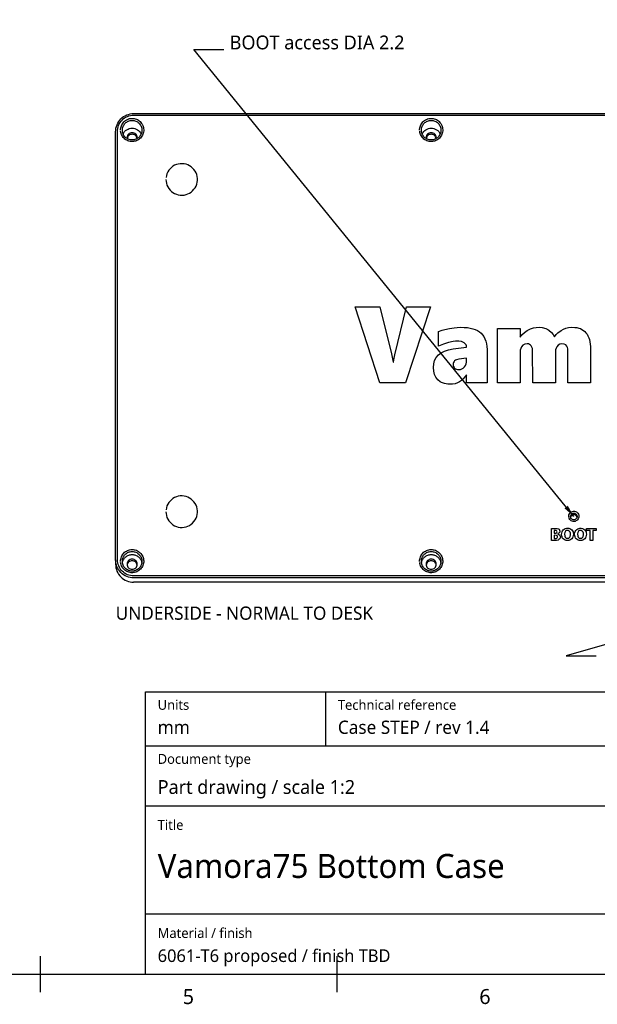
# Model space of a CAD drawing. Header units: millimetres. Extents: x 9 to 415, y 5 to 293.
# Tile 2 of 10: x 209 to 305, y 5 to 169. Entities that reach past the tile are written whole.
import ezdxf

# ---------------------------------------------------------------- set-up
doc = ezdxf.new("R2010")
doc.units = ezdxf.units.MM
for name, color, linetype in [('DIMENSIONS', 7, 'Continuous'), ('NOTES', 7, 'Continuous'), ('SHADED', 7, 'Continuous'), ('VISIBLE', 7, 'Continuous')]:
    doc.layers.add(name, color=color, linetype=linetype)
doc.styles.add('OpenSans', font='OpenSans-Regular.ttf')

msp = doc.modelspace()

# ---------------------------------------------------------------- linework, layer by layer
at = {"layer": 'DIMENSIONS'}
for points in [[(301.28125, 86.21848), (238, 164), (243, 164)], [(383.78125, 87), (300, 63), (305, 63)]]:
    msp.add_lwpolyline(points, dxfattribs=at)
at = {"layer": 'SHADED', "true_color": 0x000000}
msp.add_solid([(301.28125, 86.21848), (299.74756, 87.549), (300.29056, 87.99077)], dxfattribs=at)
at = {"layer": 'VISIBLE'}
for points in [[(15, 10), (410, 10), (410, 287), (15, 287), (15, 10)], [(225, 150.2881), (225.01463, 150.58562), (225.05831, 150.87995), (225.13053, 151.16823), (225.23051, 151.4477), (225.35719, 151.71567), (225.50929, 151.9696), (225.68528, 152.2071), (225.88341, 152.42593), (226.10173, 152.62405), (226.33814, 152.79962), (226.59034, 152.951), (226.85592, 153.0768), (227.13233, 153.17587), (227.41696, 153.24728), (227.7071, 153.29039), (228, 153.3048)], [(225.3, 150.2881), (225.31065, 150.55947), (225.34736, 150.82551), (225.40994, 151.08654), (225.49781, 151.34005), (225.6101, 151.58356), (225.74573, 151.81471), (225.90336, 152.03123), (226.08145, 152.23103), (226.27824, 152.41215), (226.49181, 152.57283), (226.72006, 152.71152), (226.96078, 152.82687), (227.21161, 152.91777), (227.47011, 152.98333), (227.73376, 153.02292), (228, 153.03616)], [(228, 153.3048), (391.78125, 153.3048)], [(228, 153.03616), (391.78125, 153.03616)], [(225.82536, 150.53373), (225.83078, 150.72079), (225.8543, 150.90713), (225.89585, 151.09087), (225.95519, 151.27014), (226.03183, 151.44311), (226.12513, 151.608), (226.23421, 151.76312), (226.35805, 151.9069), (226.49546, 152.03785), (226.64508, 152.15466), (226.80547, 152.25615), (226.97504, 152.34132), (227.15212, 152.40931), (227.33498, 152.45948), (227.52183, 152.49132), (227.71084, 152.50456), (227.90017, 152.49906), (228.08799, 152.47491), (228.27248, 152.43236), (228.45185, 152.37184), (228.62438, 152.29394), (228.78842, 152.19944), (228.9424, 152.08927), (229.08483, 151.96449), (229.21437, 151.82632), (229.32978, 151.67609), (229.42996, 151.51526), (229.51395, 151.34537), (229.58097, 151.16805), (229.63037, 150.98501), (229.66169, 150.798), (229.67463, 150.60882), (229.66906, 150.41928), (229.64505, 150.23118), (229.60281, 150.04635), (229.54275, 149.86654), (229.46543, 149.69349), (229.3716, 149.52886), (229.26214, 149.37422), (229.13809, 149.23108), (229.00064, 149.10081), (228.8511, 148.98467), (228.69089, 148.88381), (228.52155, 148.79919), (228.3447, 148.73166), (228.16204, 148.68188), (227.97533, 148.65035), (227.78639, 148.6374), (227.59703, 148.64317), (227.4091, 148.66762), (227.22443, 148.71053), (227.04483, 148.77149), (226.87206, 148.8499), (226.70782, 148.945), (226.55372, 149.05583), (226.41128, 149.1813), (226.28188, 149.32013), (226.16678, 149.47091), (226.06708, 149.6321), (225.9837, 149.80206), (225.9174, 149.97904), (225.86871, 150.16122), (225.83799, 150.34674)], [(226.125, 150.53948), (226.13281, 150.69941), (226.1562, 150.85808), (226.19501, 151.01388), (226.24888, 151.16521), (226.31729, 151.31054), (226.39958, 151.44839), (226.49489, 151.57739), (226.60227, 151.69627), (226.72064, 151.8039), (226.84881, 151.89926), (226.98551, 151.98144), (227.12941, 152.04972), (227.27911, 152.10348), (227.43319, 152.14224), (227.59019, 152.16568), (227.74863, 152.1736), (227.90704, 152.16595), (228.06394, 152.14281), (228.21786, 152.1044), (228.36738, 152.05106), (228.5111, 151.98326), (228.64765, 151.90163), (228.77575, 151.80687), (228.89415, 151.69985), (229.0017, 151.58153), (229.09734, 151.453), (229.1801, 151.31542), (229.24911, 151.17008), (229.30365, 151.01835), (229.34309, 150.86166), (229.36698, 150.70151), (229.37499, 150.53948)], [(226.25462, 149.90004), (226.36312, 150.10979), (226.50117, 150.3016), (226.66582, 150.47137), (226.85357, 150.61551), (227.06041, 150.73093), (227.28195, 150.81517), (227.51346, 150.86644), (227.75, 150.88366), (227.98655, 150.86644), (228.21806, 150.81517), (228.43959, 150.73092), (228.64644, 150.6155), (228.83418, 150.47137), (228.99884, 150.30159), (229.13688, 150.10978), (229.24539, 149.90003)], [(275.61598, 150.53373), (275.62141, 150.72079), (275.64492, 150.90713), (275.68648, 151.09087), (275.74581, 151.27014), (275.82246, 151.44311), (275.91575, 151.608), (276.02484, 151.76312), (276.14868, 151.9069), (276.28608, 152.03785), (276.43571, 152.15466), (276.59609, 152.25615), (276.76566, 152.34132), (276.94274, 152.40931), (277.1256, 152.45948), (277.31245, 152.49132), (277.50146, 152.50456), (277.6908, 152.49906), (277.87861, 152.47491), (278.0631, 152.43236), (278.24247, 152.37184), (278.41501, 152.29394), (278.57905, 152.19944), (278.73302, 152.08927), (278.87546, 151.96449), (279.00499, 151.82632), (279.1204, 151.67609), (279.22058, 151.51526), (279.30458, 151.34537), (279.3716, 151.16805), (279.421, 150.98501), (279.45232, 150.798), (279.46525, 150.60882), (279.45969, 150.41928), (279.43567, 150.23118), (279.39343, 150.04635), (279.33337, 149.86654), (279.25606, 149.69349), (279.16222, 149.52886), (279.05276, 149.37422), (278.92872, 149.23108), (278.79127, 149.10081), (278.64172, 148.98467), (278.48151, 148.88381), (278.31217, 148.79919), (278.13532, 148.73166), (277.95267, 148.68188), (277.76596, 148.65035), (277.57701, 148.6374), (277.38765, 148.64317), (277.19972, 148.66762), (277.01505, 148.71053), (276.83546, 148.77149), (276.66269, 148.8499), (276.49845, 148.945), (276.34435, 149.05583), (276.2019, 149.1813), (276.0725, 149.32013), (275.9574, 149.47091), (275.8577, 149.6321), (275.77433, 149.80206), (275.70802, 149.97904), (275.65934, 150.16122), (275.62861, 150.34674)], [(275.91562, 150.53948), (275.92343, 150.69941), (275.94683, 150.85808), (275.98563, 151.01388), (276.0395, 151.16521), (276.10792, 151.31054), (276.1902, 151.44839), (276.28552, 151.57739), (276.3929, 151.69627), (276.51127, 151.8039), (276.63944, 151.89926), (276.77614, 151.98144), (276.92003, 152.04972), (277.06974, 152.10348), (277.22381, 152.14224), (277.38081, 152.16568), (277.53926, 152.1736), (277.69766, 152.16595), (277.85456, 152.14281), (278.00849, 152.1044), (278.15801, 152.05106), (278.30172, 151.98326), (278.43828, 151.90163), (278.56637, 151.80687), (278.68477, 151.69985), (278.79233, 151.58153), (278.88797, 151.453), (278.97072, 151.31542), (279.03974, 151.17008), (279.09427, 151.01835), (279.13372, 150.86166), (279.15761, 150.70151), (279.16562, 150.53948)], [(276.04524, 149.90004), (276.15374, 150.10979), (276.29179, 150.3016), (276.45645, 150.47137), (276.64419, 150.61551), (276.85104, 150.73093), (277.07258, 150.81517), (277.30408, 150.86644), (277.54063, 150.88366), (277.77717, 150.86644), (278.00868, 150.81517), (278.23022, 150.73092), (278.43706, 150.6155), (278.62481, 150.47137), (278.78946, 150.30159), (278.92751, 150.10978), (279.03601, 149.90003)], [(225, 78.98499), (225, 150.2881)], [(225.3, 78.98506), (225.3, 150.2881)], [(229.37499, 150.53948), (229.36734, 150.38109), (229.3444, 150.22392), (229.30631, 150.06946), (229.25335, 149.9192), (229.18595, 149.7746), (229.10468, 149.6371), (229.01027, 149.50805), (228.90357, 149.38874), (228.78558, 149.2804), (228.6574, 149.18411), (228.52025, 149.10088), (228.37546, 149.03156), (228.22444, 148.97688), (228.06866, 148.93742), (227.90967, 148.91361), (227.74903, 148.9057), (227.58836, 148.9138), (227.42926, 148.93784), (227.27331, 148.97757), (227.12208, 149.03259), (226.97709, 149.10232), (226.83976, 149.18604), (226.71147, 149.28286), (226.59346, 149.39176), (226.48688, 149.51158), (226.39272, 149.64106), (226.31184, 149.77882), (226.24494, 149.92342), (226.19254, 150.07335), (226.15499, 150.22704), (226.13248, 150.38295), (226.125, 150.53948)], [(228.6, 149.26756), (228.58367, 149.43248), (228.5353, 149.59106), (228.45675, 149.73721), (228.35104, 149.86531), (228.22223, 149.97044), (228.07528, 150.04856), (227.91583, 150.09666), (227.75, 150.1129), (227.58417, 150.09666), (227.42472, 150.04856), (227.27777, 149.97044), (227.14896, 149.86531), (227.04325, 149.73721), (226.9647, 149.59106), (226.91633, 149.43248), (226.9, 149.26756)], [(226.9, 149.26756), (226.90956, 149.14116)], [(228.58922, 149.14042), (228.55252, 149.28482), (228.4909, 149.42058), (228.40628, 149.54347), (228.30128, 149.64968), (228.17917, 149.73592), (228.04374, 149.7995), (227.89918, 149.83846), (227.75, 149.85158), (227.60082, 149.83846), (227.45626, 149.7995), (227.32083, 149.73592), (227.19872, 149.64968), (227.09372, 149.54347), (227.0091, 149.42058), (226.94748, 149.28482), (226.91078, 149.14042)], [(228.59044, 149.14116), (228.6, 149.26756)], [(279.16562, 150.53948), (279.15797, 150.38109), (279.13503, 150.22392), (279.09694, 150.06946), (279.04397, 149.9192), (278.97657, 149.7746), (278.8953, 149.6371), (278.80089, 149.50805), (278.6942, 149.38874), (278.5762, 149.2804), (278.44802, 149.18411), (278.31087, 149.10088), (278.16609, 149.03156), (278.01506, 148.97688), (277.85929, 148.93742), (277.70029, 148.91361), (277.53966, 148.9057), (277.37899, 148.9138), (277.21988, 148.93784), (277.06394, 148.97757), (276.91271, 149.03259), (276.76771, 149.10232), (276.63039, 149.18604), (276.5021, 149.28286), (276.38409, 149.39176), (276.27751, 149.51158), (276.18335, 149.64106), (276.10247, 149.77882), (276.03556, 149.92342), (275.98316, 150.07335), (275.94562, 150.22704), (275.9231, 150.38295), (275.91562, 150.53948)], [(278.39062, 149.26756), (278.37429, 149.43248), (278.32592, 149.59106), (278.24737, 149.73721), (278.14167, 149.86531), (278.01286, 149.97044), (277.86591, 150.04856), (277.70645, 150.09666), (277.54062, 150.1129), (277.3748, 150.09666), (277.21534, 150.04856), (277.06839, 149.97044), (276.93958, 149.86531), (276.83388, 149.73721), (276.75533, 149.59106), (276.70696, 149.43248), (276.69063, 149.26756)], [(276.69063, 149.26756), (276.70018, 149.14116)], [(278.37985, 149.14042), (278.34314, 149.28482), (278.28152, 149.42058), (278.1969, 149.54347), (278.0919, 149.64968), (277.96979, 149.73592), (277.83436, 149.7995), (277.68981, 149.83846), (277.54062, 149.85158), (277.39144, 149.83846), (277.24689, 149.7995), (277.11146, 149.73592), (276.98935, 149.64968), (276.88435, 149.54347), (276.79973, 149.42058), (276.73811, 149.28482), (276.7014, 149.14042)], [(278.38107, 149.14116), (278.39062, 149.26756)], [(233.375, 142.33616), (233.3949, 142.01357), (233.45428, 141.69588), (233.55226, 141.3879), (233.68734, 141.09428), (233.85748, 140.8195), (234.0601, 140.5677), (234.29213, 140.34272), (234.55004, 140.14795), (234.82994, 139.98635), (235.12757, 139.86038), (235.43843, 139.77193), (235.7578, 139.72235), (236.08084, 139.7124), (236.40265, 139.74222), (236.71837, 139.81136), (237.02319, 139.91878), (237.3125, 140.06284), (237.58192, 140.24136), (237.82735, 140.45164), (238.04509, 140.69048), (238.23182, 140.95427), (238.38472, 141.23901), (238.50147, 141.54038), (238.5803, 141.85381), (238.62002, 142.17456), (238.62002, 142.49775), (238.5803, 142.8185), (238.50147, 143.13193), (238.38472, 143.4333), (238.23182, 143.71804), (238.04509, 143.98183), (237.82735, 144.22067), (237.58192, 144.43095), (237.3125, 144.60947), (237.02319, 144.75353), (236.71837, 144.86095), (236.40265, 144.93009), (236.08084, 144.95991), (235.7578, 144.94996), (235.43843, 144.90038), (235.12757, 144.81194), (234.82994, 144.68596), (234.55004, 144.52436), (234.29213, 144.32959), (234.0601, 144.10461), (233.85748, 143.85281), (233.68734, 143.57803), (233.55226, 143.28441), (233.45428, 142.97643), (233.3949, 142.65874)], [(264.89062, 121.11757), (269.00202, 121.11757)], [(268.98427, 108.43981), (264.89062, 121.11757)], [(269.00202, 121.11757), (270.93791, 113.31124)], [(271.50397, 113.1496), (273.43987, 121.11757)], [(277.41815, 121.11757), (273.27189, 108.43981)], [(273.43987, 121.11757), (277.41815, 121.11757)], [(278.76199, 116.98906), (279.36482, 117.21155)], [(278.76199, 114.53972), (278.76199, 116.98906)], [(279.36482, 117.21155), (279.82438, 117.34213)], [(279.82438, 117.34213), (280.6009, 117.51075)], [(280.6009, 117.51075), (281.38502, 117.63435)], [(281.38502, 117.63435), (281.8579, 117.68507)], [(281.8579, 117.68507), (282.49305, 117.71359)], [(282.49305, 117.71359), (283.05024, 117.69838)], [(283.05024, 117.69838), (283.56749, 117.6521)], [(283.56749, 117.6521), (284.04544, 117.5754)], [(284.04544, 117.5754), (284.48346, 117.46764)], [(284.48346, 117.46764), (284.88154, 117.32882)], [(284.88154, 117.32882), (285.24032, 117.15957)], [(285.24032, 117.15957), (285.5598, 116.95926)], [(285.5598, 116.95926), (285.83934, 116.7279)], [(285.83934, 116.7279), (286.08276, 116.46103)], [(286.08276, 116.46103), (286.29384, 116.15233)], [(288.5752, 117.493), (292.34176, 117.493)], [(288.5752, 108.43981), (288.5752, 117.493)], [(292.34176, 117.493), (292.34176, 116.06041)], [(292.37726, 116.06041), (292.65237, 116.44391)], [(292.65237, 116.44391), (293.05362, 116.83439)], [(293.05362, 116.83439), (293.54742, 117.19)], [(293.54742, 117.19), (294.1008, 117.47081)], [(294.1008, 117.47081), (294.55213, 117.61914)], [(294.55213, 117.61914), (295.03071, 117.69838)], [(295.03071, 117.69838), (295.60121, 117.70789)], [(295.60121, 117.70789), (296.04493, 117.66034)], [(296.04493, 117.66034), (296.63889, 117.49997)], [(296.63889, 117.49997), (296.98753, 117.33389)], [(296.98753, 117.33389), (297.14853, 117.23184)], [(297.14853, 117.23184), (297.59225, 116.84326)], [(297.59225, 116.84326), (297.85342, 116.51491)], [(297.85342, 116.51491), (298.08795, 116.13141)], [(298.08795, 116.13141), (298.34658, 116.48955)], [(298.34658, 116.48955), (298.64514, 116.8046)], [(298.64514, 116.8046), (299.16746, 117.19444)], [(299.16746, 117.19444), (299.56301, 117.39918)], [(299.56301, 117.39918), (299.98264, 117.55322)], [(299.98264, 117.55322), (300.4251, 117.65591)], [(300.4251, 117.65591), (300.8891, 117.70725)], [(300.8891, 117.70725), (301.47482, 117.69965)], [(301.47482, 117.69965), (301.8, 117.65591)], [(301.8, 117.65591), (302.10363, 117.58301)], [(302.10363, 117.58301), (302.38698, 117.48159)], [(302.38698, 117.48159), (302.64941, 117.35101)], [(302.64941, 117.35101), (302.89155, 117.1919)], [(302.89155, 117.1919), (303.11278, 117.003)], [(303.11278, 117.003), (303.31309, 116.78558)], [(303.31309, 116.78558), (303.49121, 116.5409)], [(303.49121, 116.5409), (303.64588, 116.27023)], [(279.59618, 114.91878), (278.76199, 114.53972)], [(280.40883, 115.19008), (279.59618, 114.91878)], [(281.20055, 115.35236), (280.40883, 115.19008)], [(281.58849, 115.39293), (281.20055, 115.35236)], [(282.1349, 115.4018), (281.58849, 115.39293)], [(282.57482, 115.33588), (282.1349, 115.4018)], [(282.82521, 115.24713), (282.57482, 115.33588)], [(283.04136, 115.12353), (282.82521, 115.24713)], [(283.21505, 114.97203), (283.04136, 115.12353)], [(283.33929, 114.80088), (283.21505, 114.97203)], [(283.41409, 114.60944), (283.33929, 114.80088)], [(286.29384, 116.15233), (286.4726, 115.80305)], [(286.4726, 115.80305), (286.61839, 115.41194)], [(286.61839, 115.41194), (286.73186, 114.97963)], [(286.73186, 114.97963), (286.81299, 114.50612)], [(292.34176, 116.06041), (292.37726, 116.06041)], [(292.89198, 114.79834), (292.79689, 114.72925)], [(293.10877, 114.89913), (292.89198, 114.79834)], [(293.49988, 114.95555), (293.10877, 114.89913)], [(293.72174, 114.93399), (293.49988, 114.95555)], [(293.9138, 114.8687), (293.72174, 114.93399)], [(294.07608, 114.76031), (293.9138, 114.8687)], [(298.95828, 114.9004), (298.66416, 114.73432)], [(299.31706, 114.95555), (298.95828, 114.9004)], [(299.67331, 114.90991), (299.31706, 114.95555)], [(299.94651, 114.77425), (299.67331, 114.90991)], [(303.64588, 116.27023), (303.77646, 115.97357)], [(303.77646, 115.97357), (303.88359, 115.65155)], [(303.88359, 115.65155), (303.96663, 115.30418)], [(303.96663, 115.30418), (304.06171, 114.53147)], [(270.93791, 113.31124), (271.1173, 112.48465)], [(271.37783, 112.55945), (271.50397, 113.1496)], [(278.73346, 113.12108), (279.19493, 113.47288)], [(279.19493, 113.47288), (279.75846, 113.75433)], [(279.75846, 113.75433), (280.42468, 113.96541)], [(280.42468, 113.96541), (281.19358, 114.10677)], [(281.19358, 114.10677), (283.43881, 114.39836)], [(283.43881, 114.39836), (283.41409, 114.60944)], [(286.81299, 114.50612), (286.8618, 113.9914)], [(286.8618, 113.9914), (286.87829, 108.43981)], [(292.38297, 113.91407), (292.34176, 113.39935)], [(292.34176, 113.39935), (292.34176, 108.43981)], [(292.45586, 114.20249), (292.38297, 113.91407)], [(292.56489, 114.44717), (292.45586, 114.20249)], [(292.79689, 114.72925), (292.56489, 114.44717)], [(294.2092, 114.60881), (294.07608, 114.76031)], [(294.31252, 114.41357), (294.2092, 114.60881)], [(294.38668, 114.1746), (294.31252, 114.41357)], [(294.43106, 113.89252), (294.38668, 114.1746)], [(294.44564, 108.43981), (294.43106, 113.89252)], [(298.25277, 113.95147), (298.2122, 113.47035)], [(298.2122, 113.47035), (298.2122, 108.43981)], [(298.3263, 114.22404), (298.25277, 113.95147)], [(298.43532, 114.45921), (298.3263, 114.22404)], [(298.66416, 114.73432), (298.43532, 114.45921)], [(300.13668, 114.54669), (299.94651, 114.77425)], [(300.22479, 114.34448), (300.13668, 114.54669)], [(300.28311, 114.0998), (300.22479, 114.34448)], [(300.31607, 113.65608), (300.28311, 114.0998)], [(300.31607, 108.43981), (300.31607, 113.65608)], [(304.06171, 114.53147), (304.07376, 108.43981)], [(271.1173, 112.48465), (271.19464, 111.8964)], [(271.19464, 111.8964), (271.28275, 111.8964)], [(271.28275, 111.8964), (271.37783, 112.55945)], [(277.91321, 111.01276), (277.96456, 111.64475)], [(277.96456, 111.64475), (278.11859, 112.20701)], [(278.11859, 112.20701), (278.37468, 112.69891)], [(278.37468, 112.69891), (278.73346, 113.12108)], [(281.27092, 111.84759), (281.22591, 111.69102)], [(281.22591, 111.69102), (281.22591, 111.33922)], [(281.34508, 111.98578), (281.27092, 111.84759)], [(281.44967, 112.10685), (281.34508, 111.98578)], [(281.58406, 112.20891), (281.44967, 112.10685)], [(281.74823, 112.29385), (281.58406, 112.20891)], [(282.16596, 112.40922), (281.74823, 112.29385)], [(283.43881, 112.58607), (282.16596, 112.40922)], [(283.2328, 111.34619), (283.34753, 111.61369)], [(283.34753, 111.61369), (283.41599, 111.91225)], [(283.41599, 111.91225), (283.43881, 112.58607)], [(277.95885, 110.40804), (277.91321, 111.01276)], [(278.0945, 109.86733), (277.95885, 110.40804)], [(281.22591, 111.33922), (281.26965, 111.17821)], [(281.26965, 111.17821), (281.34318, 111.03432)], [(281.34318, 111.03432), (281.44523, 110.90627)], [(281.44523, 110.90627), (281.57518, 110.80168)], [(281.57518, 110.80168), (281.72922, 110.72752)], [(281.72922, 110.72752), (281.90861, 110.68251)], [(281.90861, 110.68251), (282.11272, 110.66793)], [(282.11272, 110.66793), (282.3948, 110.69519)], [(282.3948, 110.69519), (282.64899, 110.77823)], [(282.64899, 110.77823), (282.87465, 110.91641)], [(282.87465, 110.91641), (283.07179, 111.10975)], [(283.07179, 111.10975), (283.2328, 111.34619)], [(273.27189, 108.43981), (268.98427, 108.43981)], [(278.32144, 109.39128), (278.0945, 109.86733)], [(278.63838, 108.97925), (278.32144, 109.39128)], [(279.03583, 108.64646), (278.63838, 108.97925)], [(279.26022, 108.51588), (279.03583, 108.64646)], [(279.76226, 108.32572), (279.26022, 108.51588)], [(280.3334, 108.23063), (279.76226, 108.32572)], [(280.64527, 108.21859), (280.3334, 108.23063)], [(281.09469, 108.24394), (280.64527, 108.21859)], [(281.51369, 108.31874), (281.09469, 108.24394)], [(281.90354, 108.44362), (281.51369, 108.31874)], [(282.26295, 108.61857), (281.90354, 108.44362)], [(282.5932, 108.8436), (282.26295, 108.61857)], [(282.89303, 109.11871), (282.5932, 108.8436)], [(283.16307, 109.44389), (282.89303, 109.11871)], [(283.40331, 109.81915), (283.16307, 109.44389)], [(283.43881, 109.81915), (283.40331, 109.81915)], [(283.43881, 108.43981), (283.43881, 109.81915)], [(286.87829, 108.43981), (283.43881, 108.43981)], [(292.34176, 108.43981), (288.5752, 108.43981)], [(298.2122, 108.43981), (294.44564, 108.43981)], [(304.07376, 108.43981), (300.31607, 108.43981)], [(233.375, 87), (233.3949, 86.67742), (233.45428, 86.35973), (233.55226, 86.05174), (233.68734, 85.75813), (233.85748, 85.48334), (234.0601, 85.23155), (234.29213, 85.00656), (234.55004, 84.81179), (234.82994, 84.6502), (235.12757, 84.52422), (235.43843, 84.43577), (235.7578, 84.3862), (236.08084, 84.37624), (236.40265, 84.40607), (236.71837, 84.47521), (237.02319, 84.58262), (237.3125, 84.72668), (237.58192, 84.9052), (237.82735, 85.11548), (238.04509, 85.35433), (238.23182, 85.61812), (238.38472, 85.90285), (238.50147, 86.20422), (238.5803, 86.51766), (238.62002, 86.8384), (238.62002, 87.1616), (238.5803, 87.48234), (238.50147, 87.79578), (238.38472, 88.09715), (238.23182, 88.38188), (238.04509, 88.64567), (237.82735, 88.88452), (237.58192, 89.0948), (237.3125, 89.27332), (237.02319, 89.41738), (236.71837, 89.52479), (236.40265, 89.59393), (236.08084, 89.62376), (235.7578, 89.6138), (235.43843, 89.56423), (235.12757, 89.47578), (234.82994, 89.3498), (234.55004, 89.18821), (234.29213, 88.99344), (234.0601, 88.76845), (233.85748, 88.51666), (233.68734, 88.24187), (233.55226, 87.94826), (233.45428, 87.64027), (233.3949, 87.32258)], [(300.43262, 86.17001), (300.43918, 86.33476), (300.47754, 86.49614), (300.54672, 86.64774), (300.64433, 86.78337), (300.76674, 86.89748), (300.9092, 86.98545), (301.06614, 87.04374), (301.23141, 87.07004), (301.39852, 87.06335), (301.56097, 87.024), (301.71246, 86.95359), (301.8472, 86.85493), (301.96005, 86.7319), (302.04675, 86.58926), (302.10406, 86.4325), (302.12984, 86.26759), (302.12313, 86.10082), (302.08417, 85.93853), (302.01442, 85.78688), (301.91649, 85.65169), (301.79406, 85.53818), (301.65175, 85.45075), (301.49501, 85.39286), (301.32986, 85.36684), (301.16271, 85.37378), (301.0001, 85.41346), (300.84841, 85.48433), (300.71358, 85.58357), (300.60087, 85.70717), (300.5146, 85.85009), (300.45791, 86.0065)], [(300.73125, 86.18695), (300.74228, 86.29713), (300.77469, 86.40238), (300.82681, 86.49852), (300.89616, 86.58188), (300.97968, 86.64955), (301.074, 86.69936), (301.17554, 86.72983), (301.28068, 86.74015), (301.38577, 86.73007), (301.4872, 86.69989), (301.58142, 86.65047), (301.66495, 86.58325), (301.7345, 86.50026), (301.78704, 86.40421), (301.81996, 86.29845), (301.83125, 86.18695)], [(301.83125, 86.18695), (301.82127, 86.08208), (301.79129, 85.98002), (301.74186, 85.88478), (301.6744, 85.80029), (301.59117, 85.7302), (301.49528, 85.67766), (301.39048, 85.6451), (301.28106, 85.63409), (301.17157, 85.64519), (301.06663, 85.6779), (300.97058, 85.73071), (300.88729, 85.80113), (300.81991, 85.88591), (300.77072, 85.98125), (300.74105, 86.08299), (300.73125, 86.18695)], [(301.81834, 86.06784), (301.79072, 86.15612), (301.74855, 86.2385), (301.69303, 86.31265), (301.62574, 86.37644), (301.54862, 86.42804), (301.46385, 86.466), (301.37387, 86.48921), (301.28125, 86.49702), (301.18862, 86.48921), (301.09864, 86.466), (301.01388, 86.42804), (300.93676, 86.37643), (300.86947, 86.31265), (300.81395, 86.2385), (300.77178, 86.15611), (300.74416, 86.06784)], [(297.55462, 84.2191), (298.51187, 84.20185)], [(297.55462, 82.2191), (297.55462, 84.2191)], [(298.00513, 83.8871), (298.00513, 83.41285)], [(298.25088, 83.8836), (298.00513, 83.8871)], [(298.42063, 83.8321), (298.25088, 83.8836)], [(298.48237, 83.7631), (298.42063, 83.8321)], [(298.50312, 83.66685), (298.48237, 83.7631)], [(298.48288, 83.5611), (298.50312, 83.66685)], [(298.51187, 84.20185), (298.74987, 84.1251)], [(298.74987, 84.1251), (298.83937, 84.0641)], [(298.83937, 84.0641), (298.93212, 83.9486)], [(298.93212, 83.9486), (298.97712, 83.7506)], [(298.97712, 83.7506), (298.93438, 83.5641)], [(299.32913, 83.62135), (299.41487, 83.80185)], [(299.41487, 83.80185), (299.53512, 83.9596)], [(299.53512, 83.9596), (299.68363, 84.08785)], [(299.68363, 84.08785), (299.85437, 84.17935)], [(299.91037, 83.7286), (299.78912, 83.53735)], [(299.85437, 84.17935), (300.04762, 84.23435)], [(300.08638, 83.83985), (299.91037, 83.7286)], [(300.04762, 84.23435), (300.26312, 84.2526)], [(300.19288, 83.8621), (300.08638, 83.83985)], [(300.35962, 83.8541), (300.19288, 83.8621)], [(300.26312, 84.2526), (300.46687, 84.2351)], [(300.54087, 83.7676), (300.35962, 83.8541)], [(300.46687, 84.2351), (300.65037, 84.1826)], [(300.67112, 83.59685), (300.54087, 83.7676)], [(300.65037, 84.1826), (300.81312, 84.09485)], [(300.81312, 84.09485), (300.95563, 83.97235)], [(300.95563, 83.97235), (301.07112, 83.82085)], [(301.07112, 83.82085), (301.15387, 83.64735)], [(301.15387, 83.64735), (301.20337, 83.45135)], [(301.46488, 83.52285), (301.53362, 83.7146)], [(301.53362, 83.7146), (301.63662, 83.8836)], [(301.63662, 83.8836), (301.77262, 84.02835)], [(301.77262, 84.02835), (301.93212, 84.1381)], [(301.93212, 84.1381), (302.11412, 84.21135)], [(302.07637, 83.7286), (301.95487, 83.53735)], [(302.25238, 83.83985), (302.07637, 83.7286)], [(302.11412, 84.21135), (302.31862, 84.2481)], [(302.35887, 83.8621), (302.25238, 83.83985)], [(302.31862, 84.2481), (302.53362, 84.2481)], [(302.52537, 83.8541), (302.35887, 83.8621)], [(302.70688, 83.7676), (302.52537, 83.8541)], [(302.53362, 84.2481), (302.72712, 84.2131)], [(302.83712, 83.59685), (302.70688, 83.7676)], [(302.72712, 84.2131), (302.97913, 84.09485)], [(302.97913, 84.09485), (303.12163, 83.97235)], [(303.12163, 83.97235), (303.23712, 83.82085)], [(303.23712, 83.82085), (303.31987, 83.64735)], [(303.31987, 83.64735), (303.36937, 83.45135)], [(303.41787, 84.2191), (305.00788, 84.2191)], [(303.41787, 83.85235), (303.41787, 84.2191)], [(303.98563, 83.85235), (303.41787, 83.85235)], [(303.98563, 82.2191), (303.98563, 83.85235)], [(304.43737, 83.85235), (304.43737, 82.2191)], [(305.00788, 83.85235), (304.43737, 83.85235)], [(305.00788, 84.2191), (305.00788, 83.85235)], [(298.40587, 82.2216), (297.55462, 82.2191)], [(298.00513, 83.41285), (298.29937, 83.4226)], [(298.00513, 83.07835), (298.00513, 82.5511)], [(298.39088, 83.0611), (298.00513, 83.07835)], [(298.00513, 82.5511), (298.35687, 82.56135)], [(298.29937, 83.4226), (298.44163, 83.49835)], [(298.35687, 82.56135), (298.44537, 82.59185)], [(298.51587, 82.9921), (298.39088, 83.0611)], [(298.69237, 82.2821), (298.40587, 82.2216)], [(298.44163, 83.49835), (298.48288, 83.5611)], [(298.44537, 82.59185), (298.53263, 82.6631)], [(298.57012, 82.90435), (298.51587, 82.9921)], [(298.53263, 82.6631), (298.57688, 82.7621)], [(298.57688, 82.7621), (298.57012, 82.90435)], [(298.80912, 83.41135), (298.58812, 83.2931)], [(298.58812, 83.2931), (298.82137, 83.2191)], [(298.80863, 82.34235), (298.69237, 82.2821)], [(298.94613, 82.46785), (298.80863, 82.34235)], [(298.93438, 83.5641), (298.80912, 83.41135)], [(298.82137, 83.2191), (298.95887, 83.10185)], [(299.00763, 82.5696), (298.94613, 82.46785)], [(298.95887, 83.10185), (299.03887, 82.9491)], [(299.05363, 82.7491), (299.00763, 82.5696)], [(299.03887, 82.9491), (299.05363, 82.7491)], [(299.26038, 83.1926), (299.27738, 83.41835)], [(299.27712, 82.9786), (299.26038, 83.1926)], [(299.32787, 82.78585), (299.27712, 82.9786)], [(299.27738, 83.41835), (299.32913, 83.62135)], [(299.41262, 82.61435), (299.32787, 82.78585)], [(299.53087, 82.46385), (299.41262, 82.61435)], [(299.67612, 82.3416), (299.53087, 82.46385)], [(299.84113, 82.2541), (299.67612, 82.3416)], [(299.78912, 83.53735), (299.73663, 83.28785)], [(299.73663, 83.28785), (299.76938, 82.95035)], [(299.76938, 82.95035), (299.87388, 82.74635)], [(300.02613, 82.2016), (299.84113, 82.2541)], [(299.87388, 82.74635), (300.03513, 82.6166)], [(300.23113, 82.18435), (300.02613, 82.2016)], [(300.03513, 82.6166), (300.23937, 82.57335)], [(300.44088, 82.20235), (300.23113, 82.18435)], [(300.23937, 82.57335), (300.44837, 82.61535)], [(300.63012, 82.25635), (300.44088, 82.20235)], [(300.44837, 82.61535), (300.60888, 82.74135)], [(300.60888, 82.74135), (300.69238, 82.88585)], [(300.79837, 82.3466), (300.63012, 82.25635)], [(300.72712, 83.42185), (300.67112, 83.59685)], [(300.69238, 82.88585), (300.74363, 83.13535)], [(300.74363, 83.13535), (300.72712, 83.42185)], [(300.94587, 82.47285), (300.79837, 82.3466)], [(301.06563, 82.6286), (300.94587, 82.47285)], [(301.15138, 82.80735), (301.06563, 82.6286)], [(301.20263, 83.00885), (301.15138, 82.80735)], [(301.21988, 83.2331), (301.20263, 83.00885)], [(301.20337, 83.45135), (301.21988, 83.2331)], [(301.43063, 83.30835), (301.46488, 83.52285)], [(301.44312, 82.9786), (301.43063, 83.30835)], [(301.49387, 82.78585), (301.44312, 82.9786)], [(301.57837, 82.61435), (301.49387, 82.78585)], [(301.69687, 82.46385), (301.57837, 82.61435)], [(301.84213, 82.3416), (301.69687, 82.46385)], [(302.00713, 82.2541), (301.84213, 82.3416)], [(301.95487, 83.53735), (301.90263, 83.28785)], [(301.90263, 83.28785), (301.93538, 82.95035)], [(301.93538, 82.95035), (302.03987, 82.74635)], [(302.19213, 82.2016), (302.00713, 82.2541)], [(302.03987, 82.74635), (302.20112, 82.6166)], [(302.39713, 82.18435), (302.19213, 82.2016)], [(302.20112, 82.6166), (302.40537, 82.57335)], [(302.60688, 82.20235), (302.39713, 82.18435)], [(302.40537, 82.57335), (302.61412, 82.61535)], [(302.79612, 82.25635), (302.60688, 82.20235)], [(302.61412, 82.61535), (302.77488, 82.74135)], [(302.77488, 82.74135), (302.85838, 82.88585)], [(302.96437, 82.3466), (302.79612, 82.25635)], [(302.89312, 83.42185), (302.83712, 83.59685)], [(302.85838, 82.88585), (302.90963, 83.13535)], [(302.90963, 83.13535), (302.89312, 83.42185)], [(303.11187, 82.47285), (302.96437, 82.3466)], [(303.23163, 82.6286), (303.11187, 82.47285)], [(303.31738, 82.80735), (303.23163, 82.6286)], [(303.36863, 83.00885), (303.31738, 82.80735)], [(303.38588, 83.2331), (303.36863, 83.00885)], [(303.36937, 83.45135), (303.38588, 83.2331)], [(304.43737, 82.2191), (303.98563, 82.2191)], [(225.82536, 78.72787), (225.83078, 78.91493), (225.8543, 79.10127), (225.89585, 79.28501), (225.95519, 79.46428), (226.03183, 79.63725), (226.12513, 79.80214), (226.23421, 79.95726), (226.35805, 80.10104), (226.49546, 80.23199), (226.64508, 80.3488), (226.80547, 80.45029), (226.97504, 80.53546), (227.15212, 80.60345), (227.33498, 80.65362), (227.52183, 80.68546), (227.71084, 80.6987), (227.90017, 80.6932), (228.08799, 80.66905), (228.27248, 80.6265), (228.45185, 80.56598), (228.62438, 80.48808), (228.78842, 80.39358), (228.9424, 80.28341), (229.08483, 80.15863), (229.21437, 80.02046), (229.32978, 79.87023), (229.42996, 79.7094), (229.51395, 79.53951), (229.58097, 79.36219), (229.63037, 79.17915), (229.66169, 78.99214), (229.67463, 78.80296), (229.66906, 78.61342), (229.64505, 78.42532), (229.60281, 78.24049), (229.54275, 78.06068), (229.46543, 77.88763), (229.3716, 77.723), (229.26214, 77.56836), (229.13809, 77.42522), (229.00064, 77.29495), (228.8511, 77.17881), (228.69089, 77.07795), (228.52155, 76.99333), (228.3447, 76.9258), (228.16204, 76.87602), (227.97533, 76.84449), (227.78639, 76.83154), (227.59703, 76.83731), (227.4091, 76.86176), (227.22443, 76.90467), (227.04483, 76.96563), (226.87206, 77.04404), (226.70782, 77.13914), (226.55372, 77.24997), (226.41128, 77.37544), (226.28188, 77.51427), (226.16678, 77.66505), (226.06708, 77.82624), (225.9837, 77.9962), (225.9174, 78.17318), (225.86871, 78.35536), (225.83799, 78.54088)], [(226.125, 78.73362), (226.13281, 78.89355), (226.1562, 79.05222), (226.19501, 79.20802), (226.24888, 79.35935), (226.31729, 79.50468), (226.39958, 79.64253), (226.49489, 79.77153), (226.60227, 79.89041), (226.72064, 79.99804), (226.84881, 80.0934), (226.98551, 80.17558), (227.12941, 80.24386), (227.27911, 80.29762), (227.43319, 80.33638), (227.59019, 80.35982), (227.74863, 80.36774), (227.90704, 80.36009), (228.06394, 80.33695), (228.21786, 80.29854), (228.36738, 80.2452), (228.5111, 80.1774), (228.64765, 80.09577), (228.77575, 80.00101), (228.89415, 79.89399), (229.0017, 79.77567), (229.09734, 79.64714), (229.1801, 79.50956), (229.24911, 79.36422), (229.30365, 79.21249), (229.34309, 79.0558), (229.36698, 78.89565), (229.37499, 78.73362)], [(275.61598, 78.72787), (275.62141, 78.91493), (275.64492, 79.10127), (275.68648, 79.28501), (275.74581, 79.46428), (275.82246, 79.63725), (275.91575, 79.80214), (276.02484, 79.95726), (276.14868, 80.10104), (276.28608, 80.23199), (276.43571, 80.3488), (276.59609, 80.45029), (276.76566, 80.53546), (276.94274, 80.60345), (277.1256, 80.65362), (277.31245, 80.68546), (277.50146, 80.6987), (277.6908, 80.6932), (277.87861, 80.66905), (278.0631, 80.6265), (278.24247, 80.56598), (278.41501, 80.48808), (278.57905, 80.39358), (278.73302, 80.28341), (278.87546, 80.15863), (279.00499, 80.02046), (279.1204, 79.87023), (279.22058, 79.7094), (279.30458, 79.53951), (279.3716, 79.36219), (279.421, 79.17915), (279.45232, 78.99214), (279.46525, 78.80296), (279.45969, 78.61342), (279.43567, 78.42532), (279.39343, 78.24049), (279.33337, 78.06068), (279.25606, 77.88763), (279.16222, 77.723), (279.05276, 77.56836), (278.92872, 77.42522), (278.79127, 77.29495), (278.64172, 77.17881), (278.48151, 77.07795), (278.31217, 76.99333), (278.13532, 76.9258), (277.95267, 76.87602), (277.76596, 76.84449), (277.57701, 76.83154), (277.38765, 76.83731), (277.19972, 76.86176), (277.01505, 76.90467), (276.83546, 76.96563), (276.66269, 77.04404), (276.49845, 77.13914), (276.34435, 77.24997), (276.2019, 77.37544), (276.0725, 77.51427), (275.9574, 77.66505), (275.8577, 77.82624), (275.77433, 77.9962), (275.70802, 78.17318), (275.65934, 78.35536), (275.62861, 78.54088)], [(275.91562, 78.73362), (275.92343, 78.89355), (275.94683, 79.05222), (275.98563, 79.20802), (276.0395, 79.35935), (276.10792, 79.50468), (276.1902, 79.64253), (276.28552, 79.77153), (276.3929, 79.89041), (276.51127, 79.99804), (276.63944, 80.0934), (276.77614, 80.17558), (276.92003, 80.24386), (277.06974, 80.29762), (277.22381, 80.33638), (277.38081, 80.35982), (277.53926, 80.36774), (277.69766, 80.36009), (277.85456, 80.33695), (278.00849, 80.29854), (278.15801, 80.2452), (278.30172, 80.1774), (278.43828, 80.09577), (278.56637, 80.00101), (278.68477, 79.89399), (278.79233, 79.77567), (278.88797, 79.64714), (278.97072, 79.50956), (279.03974, 79.36422), (279.09427, 79.21249), (279.13372, 79.0558), (279.15761, 78.89565), (279.16562, 78.73362)], [(228, 75.96864), (227.70468, 75.98329), (227.41196, 76.02715), (227.12483, 76.09983), (226.8462, 76.20063), (226.57891, 76.32849), (226.32565, 76.48209), (226.08894, 76.65979), (225.87106, 76.85974), (225.67407, 77.07985), (225.49979, 77.31789), (225.34976, 77.57148), (225.22527, 77.83816), (225.12736, 78.11542), (225.05682, 78.40069), (225.01425, 78.69141), (225, 78.98499)], [(225, 78.98499), (225, 78.23357)], [(228, 76.3), (227.73706, 76.3129), (227.47624, 76.35147), (227.22011, 76.41537), (226.97117, 76.504), (226.73188, 76.61651), (226.50459, 76.75182), (226.29154, 76.90864), (226.09482, 77.08546), (225.91636, 77.28057), (225.75793, 77.49212), (225.62107, 77.71807), (225.50716, 77.95627), (225.41731, 78.20445), (225.35242, 78.46026), (225.31318, 78.72128), (225.3, 78.98506)], [(229.37499, 78.73362), (229.36734, 78.57523), (229.3444, 78.41806), (229.30631, 78.2636), (229.25335, 78.11334), (229.18595, 77.96874), (229.10468, 77.83124), (229.01027, 77.70219), (228.90357, 77.58288), (228.78558, 77.47454), (228.6574, 77.37825), (228.52025, 77.29502), (228.37546, 77.2257), (228.22444, 77.17102), (228.06866, 77.13156), (227.90967, 77.10775), (227.74903, 77.09984), (227.58836, 77.10794), (227.42926, 77.13198), (227.27331, 77.17171), (227.12208, 77.22673), (226.97709, 77.29646), (226.83976, 77.38018), (226.71147, 77.477), (226.59346, 77.5859), (226.48688, 77.70572), (226.39272, 77.8352), (226.31184, 77.97296), (226.24494, 78.11756), (226.19254, 78.26749), (226.15499, 78.42118), (226.13248, 78.57709), (226.125, 78.73362)], [(226.14338, 78.48862), (226.17131, 78.62932), (226.21167, 78.76699), (226.26414, 78.90057), (226.32831, 79.02899), (226.40368, 79.15125), (226.48965, 79.26639), (226.58555, 79.37349), (226.69061, 79.47172), (226.80402, 79.56029), (226.92487, 79.63852), (227.05222, 79.70578), (227.18507, 79.76156), (227.32236, 79.8054), (227.46303, 79.83696), (227.60595, 79.856), (227.75, 79.86236), (227.89406, 79.856), (228.03698, 79.83696), (228.17765, 79.8054), (228.31494, 79.76155), (228.44779, 79.70578), (228.57514, 79.63851), (228.69599, 79.56029), (228.8094, 79.47171), (228.91446, 79.37348), (229.01035, 79.26638), (229.09632, 79.15125), (229.17169, 79.02899), (229.23586, 78.90056), (229.28834, 78.76699), (229.3287, 78.62931), (229.35662, 78.48862)], [(228.6, 78.24626), (228.58367, 78.41118), (228.5353, 78.56976), (228.45675, 78.71591), (228.35104, 78.84401), (228.22223, 78.94914), (228.07528, 79.02726), (227.91583, 79.07537), (227.75, 79.09161), (227.58417, 79.07537), (227.42472, 79.02726), (227.27777, 78.94914), (227.14896, 78.84401), (227.04325, 78.71591), (226.9647, 78.56976), (226.91633, 78.41118), (226.9, 78.24626)], [(228.58979, 78.1156), (228.55355, 78.26058), (228.49221, 78.39695), (228.4077, 78.52045), (228.30264, 78.62723), (228.18033, 78.71395), (228.04458, 78.7779), (227.89962, 78.81709), (227.75, 78.83029), (227.60038, 78.81709), (227.45542, 78.7779), (227.31967, 78.71395), (227.19736, 78.62723), (227.0923, 78.52045), (227.00779, 78.39695), (226.94645, 78.26058), (226.91021, 78.1156)], [(279.16562, 78.73362), (279.15797, 78.57523), (279.13503, 78.41806), (279.09694, 78.2636), (279.04397, 78.11334), (278.97657, 77.96874), (278.8953, 77.83124), (278.80089, 77.70219), (278.6942, 77.58288), (278.5762, 77.47454), (278.44802, 77.37825), (278.31087, 77.29502), (278.16609, 77.2257), (278.01506, 77.17102), (277.85929, 77.13156), (277.70029, 77.10775), (277.53966, 77.09984), (277.37899, 77.10794), (277.21988, 77.13198), (277.06394, 77.17171), (276.91271, 77.22673), (276.76771, 77.29646), (276.63039, 77.38018), (276.5021, 77.477), (276.38409, 77.5859), (276.27751, 77.70572), (276.18335, 77.8352), (276.10247, 77.97296), (276.03556, 78.11756), (275.98316, 78.26749), (275.94562, 78.42118), (275.9231, 78.57709), (275.91562, 78.73362)], [(275.934, 78.48862), (275.96193, 78.62932), (276.00229, 78.76699), (276.05476, 78.90057), (276.11894, 79.02899), (276.19431, 79.15125), (276.28028, 79.26639), (276.37617, 79.37349), (276.48124, 79.47172), (276.59464, 79.56029), (276.7155, 79.63852), (276.84285, 79.70578), (276.97569, 79.76156), (277.11299, 79.8054), (277.25365, 79.83696), (277.39657, 79.856), (277.54063, 79.86236), (277.68469, 79.856), (277.82761, 79.83696), (277.96827, 79.8054), (278.10556, 79.76155), (278.23841, 79.70578), (278.36576, 79.63851), (278.48662, 79.56029), (278.60002, 79.47171), (278.70508, 79.37348), (278.80098, 79.26638), (278.88695, 79.15125), (278.96232, 79.02899), (279.02649, 78.90056), (279.07896, 78.76699), (279.11932, 78.62931), (279.14725, 78.48862)], [(278.39062, 78.24626), (278.37429, 78.41118), (278.32592, 78.56976), (278.24737, 78.71591), (278.14167, 78.84401), (278.01286, 78.94914), (277.86591, 79.02726), (277.70645, 79.07537), (277.54062, 79.09161), (277.3748, 79.07537), (277.21534, 79.02726), (277.06839, 78.94914), (276.93958, 78.84401), (276.83388, 78.71591), (276.75533, 78.56976), (276.70696, 78.41118), (276.69063, 78.24626)], [(278.38041, 78.1156), (278.34417, 78.26058), (278.28284, 78.39695), (278.19832, 78.52045), (278.09327, 78.62723), (277.97095, 78.71395), (277.8352, 78.7779), (277.69025, 78.81709), (277.54062, 78.83029), (277.391, 78.81709), (277.24605, 78.7779), (277.1103, 78.71395), (276.98798, 78.62723), (276.88293, 78.52045), (276.79841, 78.39695), (276.73708, 78.26058), (276.70084, 78.1156)], [(225, 78.23357), (225.01445, 77.94113), (225.05764, 77.65151), (225.12918, 77.36749), (225.22836, 77.09181), (225.35424, 76.82713), (225.50559, 76.57599), (225.68097, 76.34082), (225.87868, 76.12387), (226.09682, 75.92725), (226.33329, 75.75283), (226.58581, 75.6023), (226.85195, 75.47712), (227.12915, 75.37848), (227.41473, 75.30734), (227.70595, 75.26437), (228, 75.25001)], [(226.9, 78.24626), (226.91633, 78.08135), (226.9647, 77.92277), (227.04325, 77.77662), (227.14896, 77.64852), (227.27777, 77.54339), (227.42472, 77.46527), (227.58417, 77.41716), (227.75, 77.40092), (227.91583, 77.41716), (228.07528, 77.46527), (228.22223, 77.54339), (228.35104, 77.64852), (228.45675, 77.77662), (228.5353, 77.92277), (228.58367, 78.08135), (228.6, 78.24626)], [(276.69063, 78.24626), (276.70696, 78.08135), (276.75533, 77.92277), (276.83388, 77.77662), (276.93958, 77.64852), (277.06839, 77.54339), (277.21534, 77.46527), (277.3748, 77.41716), (277.54062, 77.40092), (277.70645, 77.41716), (277.86591, 77.46527), (278.01286, 77.54339), (278.14167, 77.64852), (278.24737, 77.77662), (278.32592, 77.92277), (278.37429, 78.08135), (278.39062, 78.24626)], [(391.78125, 76.3), (228, 76.3)], [(391.78125, 75.96864), (228, 75.96864)], [(391.78125, 75.25001), (228, 75.25001)], [(230, 10), (230, 57), (410, 57)], [(260, 48), (260, 57)], [(230, 48), (410, 48)], [(230, 38), (410, 38)], [(230, 20), (410, 20)], [(212.5, 7), (212.5, 13)], [(261.875, 7), (261.875, 13)]]:
    msp.add_lwpolyline(points, dxfattribs=at)

# ---------------------------------------------------------------- texts
at = {"layer": 'NOTES', "style": 'OpenSans'}
for s, height, p in [('BOOT access DIA 2.2', 2.3, (244, 164)), ('UNDERSIDE - NORMAL TO DESK', 2.2, (225, 69)), ('Technical reference', 1.65, (262, 54)), ('Units', 1.65, (232, 54)), ('mm', 2.2, (232, 50)), ('Case STEP / rev 1.4', 2.2, (262, 50)), ('Document type', 1.65, (232, 45)), ('Part drawing / scale 1:2', 2.3, (232, 40)), ('Title', 1.65, (232, 34)), ('Vamora75 Bottom Case', 4, (232, 26)), ('Material / finish', 1.65, (232, 16)), ('6061-T6 proposed / finish TBD', 2.1, (232, 12)), ('5', 2.5, (236.1875, 5)), ('6', 2.5, (285.5625, 5))]:
    msp.add_text(s, height=height, dxfattribs=at).set_placement(p)

doc.saveas('drawing.dxf')
